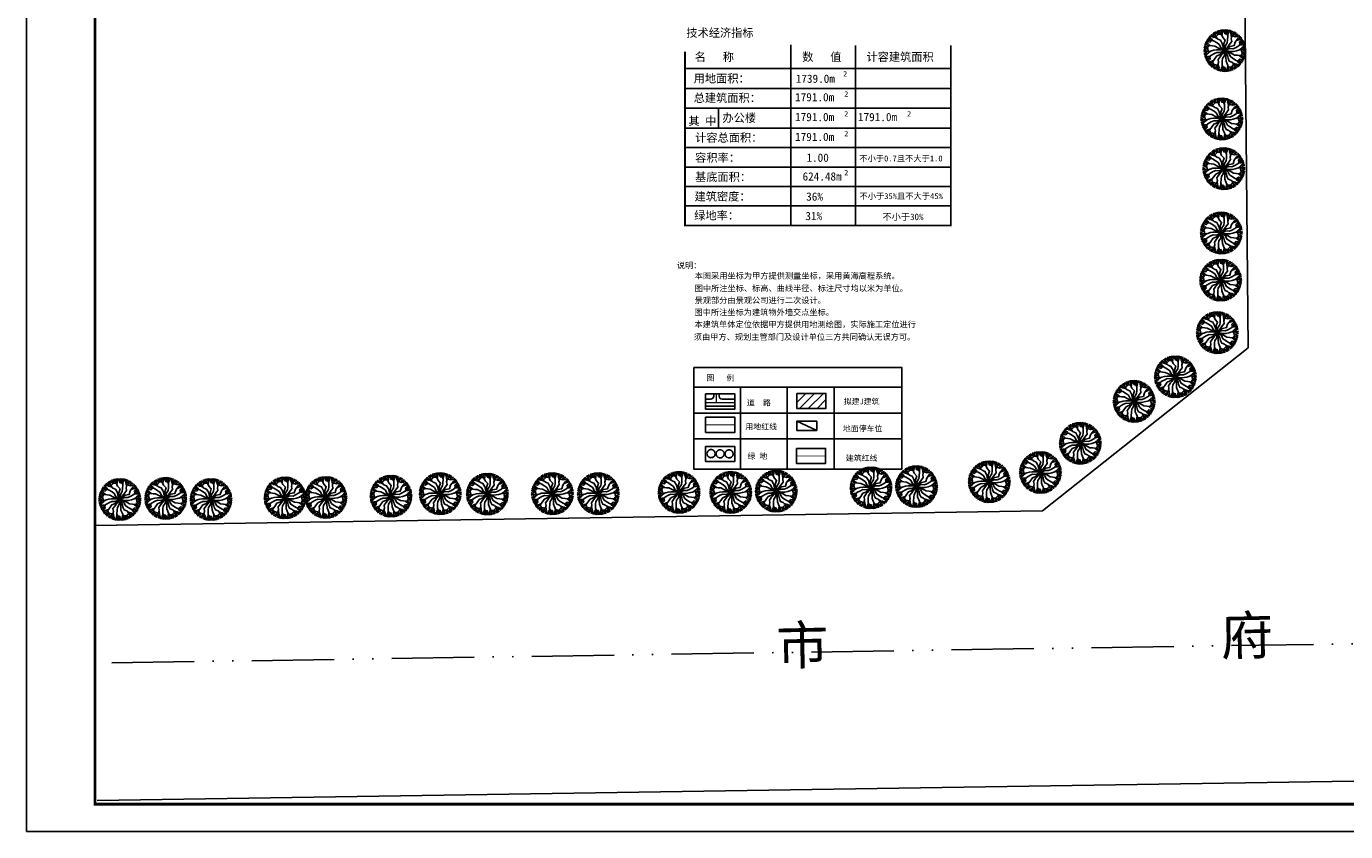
# Model space of a CAD drawing. Extents: x 499156 to 998412, y 3804753 to 7609653.
# Tile 1 of 9: x 499156 to 499253, y 3804753 to 3804812. Entities that reach past the tile are written whole.
import ezdxf

# ---------------------------------------------------------------- set-up
doc = ezdxf.new("R2010")
doc.units = 0
for name, pattern in [('DASH', [0.35, 0.25, -0.1]), ('DOTE', [2.4200000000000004, 2, -0.2, 0.02, -0.2]), ('X7', [9.999, 6, -1.333, 0, -1.333, 0, -1.333])]:
    doc.linetypes.add(name, pattern=pattern)
doc.layers.get('0').update_dxf_attribs({"linetype": 'CONTINUOUS'})
doc.layers.add('06S1道路中心线', color=1, linetype='CONTINUOUS', lineweight=13)
for name, color, linetype in [('daoluzhongxian', 8, 'CONTINUOUS'), ('DIM_LEAD', 3, 'CONTINUOUS'), ('L-LH', 3, 'CONTINUOUS'), ('PUB_DIM', 3, 'CONTINUOUS'), ('PUB_TITLE', 4, 'CONTINUOUS'), ('tcw', 6, 'CONTINUOUS'), ('TK', 7, 'CONTINUOUS'), ('现状图', 7, 'CONTINUOUS'), ('绿地', 84, 'CONTINUOUS'), ('路', 4, 'CONTINUOUS'), ('道路1', 4, 'CONTINUOUS')]:
    doc.layers.add(name, color=color, linetype=linetype)
doc.styles.add('HZ1', font='simhei.ttf')
doc.styles.get("Standard").update_dxf_attribs({"font": 'rs.shx', "bigfont": 'hztxt.shx'})
doc.styles.add('宋体', font='txt')
doc.styles.add('黑体', font='simhei.ttf')

# ---------------------------------------------------------------- blocks, each defined once
blk = doc.blocks.new('M_F7')
for points in [[(-288.2214986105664, 234.767624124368), (-323.2436582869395, 281.7337845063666), (-348.2579898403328, 305.1552243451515), (-385.6589121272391, 330.6121069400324)], [(-297.8883430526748, 333.8239272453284), (-342.0036458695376, 328.5318409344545), (-368.5587692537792, 349.4857963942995)], [(-243.705842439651, 315.8151221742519), (-278.7669817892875, 321.229883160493), (-306.6867800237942, 339.6189070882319), (-340.3164946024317, 376.9168791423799)], [(-186.0605004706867, 290.6452880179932), (-253.0106188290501, 319.8778906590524), (-297.6473148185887, 363.6077166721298), (-320.6165098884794, 393.7325029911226)], [(-271.0269723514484, 337.5282114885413), (-262.7311412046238, 390.664756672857), (-281.7351245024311, 422.2948442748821)], [(-220.5908717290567, 345.2184496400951), (-249.6617596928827, 396.637596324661), (-256.2141117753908, 438.170482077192)], [(-0.7646962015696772, -0.9304130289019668), (-47.00025083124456, 109.8663460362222), (-64.05740821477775, 170.7436859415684), (-106.2735340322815, 248.6283084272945), (-168.9495226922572, 273.5653776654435), (-211.7411013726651, 316.2792621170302), (-230.1004057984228, 376.315097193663), (-227.1121706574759, 453.8561531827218)], [(-214.958398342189, 326.7999826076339), (-158.0832504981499, 384.2213963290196), (-140.1033018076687, 427.8157956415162), (-133.528790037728, 489.4140530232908)], [(-170.1880830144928, 372.0003011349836), (-190.4336481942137, 407.3886115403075), (-181.0292173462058, 474.0103226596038)], [(-86.45064720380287, 390.5448879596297), (-135.290712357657, 392.5289999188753), (-164.516288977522, 428.0086556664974), (-171.3701610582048, 477.5649112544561)], [(-150.8062530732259, 411.3647632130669), (-143.1098359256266, 436.3406522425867), (-134.8689602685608, 489.0492256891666)], [(-92.86654785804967, 449.2869022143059), (-113.788550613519, 494.3367959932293)], [(-0.7646962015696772, -0.9304130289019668), (-22.36205883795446, 73.34943879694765), (-24.32752159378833, 158.8668541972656), (6.820790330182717, 250.6561571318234), (-53.51037076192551, 315.3435810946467), (-98.28873961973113, 417.5707698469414), (-84.16645803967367, 500.1765078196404)], [(-71.21720454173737, 355.7675600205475), (-43.76851188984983, 503.1339654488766)], [(-55.12036401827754, 442.1881978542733), (-69.01505016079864, 502.4639544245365)], [(48.73972051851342, 390.5330533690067), (-0.9556057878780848, 402.9668857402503), (-12.62019996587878, 440.5066505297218), (-24.32752159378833, 503.1339654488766)], [(-0.7646962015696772, -0.9304130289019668), (12.67445114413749, 119.2212001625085), (57.45282000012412, 188.0746224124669), (65.27194356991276, 250.6561571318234), (67.19467887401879, 348.717347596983), (-0.9556057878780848, 503.1339654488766)], [(-0.7646962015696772, -0.9304130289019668), (50.46923603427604, 68.4697538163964), (101.6407150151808, 134.2172824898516), (162.6050774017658, 215.2222815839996), (152.8632185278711, 281.9698145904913), (168.4587382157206, 340.3853510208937), (211.2716443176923, 386.3028925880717), (279.9182862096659, 422.4855330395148)], [(-0.7646962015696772, -0.9304130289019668), (52.76486115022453, 54.9133775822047), (125.8423839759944, 99.3742259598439), (220.9084080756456, 118.2936480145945), (246.763779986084, 202.8856781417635), (312.9059379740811, 292.7784774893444), (391.5057463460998, 321.8510918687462)], [(33.87626141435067, 424.2110504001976), (32.15816889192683, 478.0921955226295), (24.38177277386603, 503.1339654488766)], [(76.26459540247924, 404.5160047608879), (67.19467887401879, 446.7785380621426), (49.67642388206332, 503.1339654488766)], [(59.62739039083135, 365.8634989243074), (82.79019856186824, 419.6766590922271), (90.56659467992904, 453.0504255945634), (93.91244056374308, 498.1690157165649)], [(140.5792430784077, 423.7633833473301), (113.9385104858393, 459.3223131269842), (118.807606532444, 492.796702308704)], [(152.0744107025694, 367.8355588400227), (139.2331615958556, 400.9067766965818), (141.1986243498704, 434.2805431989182), (156.684758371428, 482.0537163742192)], [(159.0993658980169, 305.3283112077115), (150.9404832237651, 377.9251158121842), (166.4932754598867, 438.4465414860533), (181.0975081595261, 473.4008410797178)], [(157.2179326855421, 402.3528960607), (207.3834462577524, 421.7367681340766), (225.2739139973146, 454.0097442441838)], [(175.9613009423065, 348.4319721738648), (254.1272778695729, 327.8873561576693), (300.8711094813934, 334.1134634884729), (357.5040210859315, 359.2188979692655)], [(189.0959245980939, 362.5190707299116), (219.090767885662, 413.4047715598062), (251.7831259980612, 439.8457177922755)], [(237.4910827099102, 332.2599010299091), (258.0154759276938, 367.4872299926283), (320.4137856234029, 392.6536095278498)], [(281.2726218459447, 335.1569749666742), (306.7505848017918, 340.9796267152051), (356.5179862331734, 360.1971057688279)], [(343.0840101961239, 303.9407878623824), (371.6373612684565, 344.5847206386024)], [(-0.7646962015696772, -0.9304130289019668), (-132.2860479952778, 14.8976946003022), (-200.5146877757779, 14.8976946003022), (-263.86985645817, 7.592413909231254), (-322.5774374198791, -9.334849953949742), (-380.9645357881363, -25.03650193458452), (-442.1367463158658, -10.91820842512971), (-507.7951530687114, 30.44020711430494)], [(-408.4438619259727, 38.80998707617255), (-449.2138203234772, 38.97096851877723), (-502.2076991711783, 80.42630010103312)], [(-382.6352273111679, 120.6010271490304), (-408.7735512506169, 79.2963459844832), (-454.1126227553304, 71.72608206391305), (-500.4565350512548, 90.56858252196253)], [(-432.8435711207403, 75.27737521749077), (-450.6251169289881, 94.4306124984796), (-492.1516427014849, 127.9217068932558)], [(-391.6843954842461, -22.56240259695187), (-412.9752245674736, 55.40362714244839), (-441.7391074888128, 92.77191912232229), (-491.7975073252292, 129.2647420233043)], [(-436.7152542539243, 144.4157013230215), (-486.1906080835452, 148.8216623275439)], [(-0.7646962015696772, -0.9304130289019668), (-75.89161618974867, 17.50564818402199), (-150.9346017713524, 58.56221520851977), (-241.9392211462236, 104.9961597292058), (-301.0388469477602, 111.5274899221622), (-411.9593737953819, 123.8618793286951), (-476.4369005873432, 177.3950029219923)], [(-411.6945040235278, 173.5555032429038), (-470.8421835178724, 191.6602303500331)], [(-344.9004565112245, 116.4049115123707), (-458.799160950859, 213.859379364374)], [(-315.0297943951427, 237.6734026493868), (-350.6454722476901, 200.8529038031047), (-388.9881592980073, 209.520951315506), (-449.0786658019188, 230.6957708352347)], [(-0.7646962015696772, -0.9304130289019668), (-98.09947185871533, 70.78403657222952), (-135.3391002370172, 143.9899526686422), (-185.6267373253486, 182.0522796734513), (-269.5888517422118, 232.7480125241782), (-437.3927078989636, 250.9364436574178)], [(-351.6275249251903, 241.6402679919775), (-399.1490116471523, 267.0929287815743), (-424.7240186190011, 272.8792571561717)], [(-313.3769480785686, 268.5021192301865), (-354.512333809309, 281.7786077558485), (-412.0766930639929, 294.7850675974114)], [(-0.7646962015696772, -0.9304130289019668), (110.0092268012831, 47.50675056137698), (192.0272240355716, 43.15425671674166), (250.1339846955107, 67.67346442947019), (336.0188344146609, 115.0389220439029), (435.6724059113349, 251.2671087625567)], [(-0.7646962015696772, -0.9304130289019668), (138.1917738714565, -24.06380323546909), (206.4204136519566, -21.62870885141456), (274.6490534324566, -7.018147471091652), (321.0480450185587, 7.47402389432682), (379.435143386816, 23.1756758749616), (440.6073539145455, 9.057382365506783), (506.2657606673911, -32.30103317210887)], [(272.9185557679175, 238.4322354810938), (414.2659528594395, 288.3441730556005)], [(344.395170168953, 13.75261015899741), (403.1864058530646, 57.11681212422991), (463.3758940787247, 73.9084117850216), (500.9493218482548, 78.73792505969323)], [(347.0841928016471, 130.1654617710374), (405.2691606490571, 137.0124615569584), (438.0598883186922, 146.964788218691), (478.8066564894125, 166.6264957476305)], [(363.0048187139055, 151.9292376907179), (348.9251702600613, 201.1835689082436), (375.6032631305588, 230.0552861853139), (423.9864480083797, 271.5077815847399)], [(355.8094438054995, 267.7022815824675), (401.0624371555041, 309.8733110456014)], [(384.7390901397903, 181.6403693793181), (430.5424843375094, 210.0688537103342), (448.3410951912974, 229.3242952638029)], [(388.8768472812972, 135.0834725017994), (420.9423164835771, 164.0695172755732), (460.9884207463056, 207.4184848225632)], [(390.1550030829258, 20.70157653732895), (411.4458321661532, -57.26445320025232), (440.2097150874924, -94.63274518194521), (490.2681149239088, -131.1255680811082)], [(395.0155569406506, 51.09002363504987), (417.2354471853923, 78.74648050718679), (447.120708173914, 93.73122308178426), (496.23655677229, 104.2064242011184)], [(408.9221001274, 16.3702080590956), (467.987831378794, 15.8367622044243), (507.2325415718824, 0.7448226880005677)], [(427.4802088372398, 63.89427154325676), (469.3498912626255, 30.14159843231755), (506.244342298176, 30.7844869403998)], [(437.7028899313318, 89.00904307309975), (455.1774601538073, 129.8600591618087), (486.6016795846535, 142.3804928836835)], [(-410.4514925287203, -18.23103411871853), (-469.5172237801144, -17.69758826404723), (-508.7619339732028, -2.605648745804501)], [(-429.0096012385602, -65.75509760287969), (-470.8792836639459, -32.00242449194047), (-507.7737346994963, -32.64531299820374)], [(-345.9245625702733, -15.61343621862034), (-404.7157982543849, -58.97763818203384), (-464.9052864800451, -75.76923784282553), (-502.4787142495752, -80.59875111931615)], [(-396.544949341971, -52.9508496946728), (-418.7648395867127, -80.60730656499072), (-448.6501005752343, -95.5920491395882), (-497.7659491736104, -106.0672502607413)], [(-439.2322823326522, -90.86986913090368), (-456.7068525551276, -131.7208852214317), (-488.1310719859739, -144.2413189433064)], [(-348.6135852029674, -132.0262878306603), (-406.7985530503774, -138.8732876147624), (-439.5892807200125, -148.8256142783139), (-480.3360488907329, -168.4873218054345)], [(-390.4062396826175, -136.9442985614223), (-422.4717088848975, -165.9303433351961), (-462.5178131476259, -209.2793108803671)], [(-386.2684825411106, -183.5011954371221), (-432.0718767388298, -211.9296797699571), (-449.8704875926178, -231.1851213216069)], [(-0.7646962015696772, -0.9304130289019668), (-111.5386192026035, -49.36757661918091), (-193.556616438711, -45.01508277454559), (-251.663377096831, -69.53429048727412), (-337.5482268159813, -116.8997481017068), (-437.2017983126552, -253.1279348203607)], [(-364.5342111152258, -153.7900637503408), (-350.4545626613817, -203.0443949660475), (-377.1326555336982, -231.9161122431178), (-425.5158404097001, -273.3686076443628)], [(-274.4479481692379, -240.2930615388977), (-415.7953452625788, -290.2049991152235)], [(-357.3388362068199, -269.5631076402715), (-402.5918295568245, -311.7341371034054)], [(-0.7646962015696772, -0.9304130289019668), (-54.2942535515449, -56.77420364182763), (-127.3717763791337, -101.2350520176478), (-193.2044794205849, -128.7728297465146), (-248.2931723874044, -204.7465042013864), (-314.4353303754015, -294.6393035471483), (-393.0351387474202, -323.7119179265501)], [(-344.6134025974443, -305.8016139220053), (-373.1667536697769, -346.4455466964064)], [(-296.9492763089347, -270.8742738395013), (-274.2475350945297, -314.1630669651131), (-290.3610299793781, -357.2129866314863), (-329.8510701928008, -387.9267417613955)], [(-0.7646962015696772, -0.9304130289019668), (-85.98804352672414, -109.2920795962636), (-115.2288906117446, -148.2535774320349), (-164.1344698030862, -217.0831076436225), (-154.3926109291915, -283.8306406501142), (-169.988130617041, -342.2461770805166), (-212.8010367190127, -388.1637186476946), (-281.4476786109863, -424.3463590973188)], [(-160.6287582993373, -307.1891372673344), (-152.4698756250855, -379.7859418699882), (-168.0226678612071, -440.3073675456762), (-182.6269005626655, -475.2616671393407)], [(-0.7646962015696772, -0.9304130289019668), (-14.20384354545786, -121.0820262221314), (-58.98221240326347, -189.9354484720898), (-66.80133597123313, -252.5169831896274), (-68.72407127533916, -350.578173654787), (-0.5737866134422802, -504.9947915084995)], [(-0.7646962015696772, -0.9304130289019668), (20.8326664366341, -75.21026485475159), (22.79812919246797, -160.7276802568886), (26.10186346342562, -252.9626039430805), (51.98097836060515, -317.2044071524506), (96.75934721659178, -419.4315959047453), (82.6370656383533, -502.0373338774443)], [(-0.7646962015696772, -0.9304130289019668), (74.36222378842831, -19.36647424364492), (149.405209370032, -60.4230412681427), (228.3510455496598, -106.8569876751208), (299.5094545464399, -113.3883159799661), (410.4299813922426, -125.722705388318), (474.9075081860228, -179.2558289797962)], [(-0.7646962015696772, -0.9304130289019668), (96.57007945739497, -72.64486263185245), (133.8097078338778, -145.8507787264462), (184.0973449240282, -183.9131057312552), (268.0594593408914, -234.6088385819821), (435.8633154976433, -252.7972697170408)], [(-0.7646962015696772, -0.9304130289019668), (62.65292231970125, -121.4675490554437), (74.83660860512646, -184.7799833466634), (104.7441416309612, -250.4891344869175), (167.4201302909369, -275.4262037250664), (210.2117089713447, -318.1400881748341), (228.5710133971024, -378.1759232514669), (225.5827782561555, -455.7169792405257)], [(184.5311080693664, -292.5061140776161), (251.4812264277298, -321.7387167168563), (296.1179224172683, -365.4685427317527), (319.087117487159, -395.5933290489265)], [(286.692106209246, -236.6284501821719), (321.7142658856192, -283.5946105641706), (346.7285974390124, -307.0160504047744), (384.1295197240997, -332.4729329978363)], [(311.8475556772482, -270.3629452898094), (352.9829414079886, -283.6394338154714), (410.5473006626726, -296.6458936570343)], [(313.5004019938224, -239.5342287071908), (349.1160798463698, -202.7137298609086), (387.4587668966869, -211.3817773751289), (447.5492734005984, -232.5565968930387)], [(343.3710641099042, -118.2657375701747), (457.2697685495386, -215.720205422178)], [(350.0981325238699, -243.5010940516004), (397.6196192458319, -268.9537548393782), (423.1946262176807, -274.7400832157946)], [(381.1058349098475, -122.4618532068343), (407.2441588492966, -81.15717204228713), (452.5832303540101, -73.58690812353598), (498.9271426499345, -92.42940857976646)], [(406.9144695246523, -40.67081313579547), (447.6844279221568, -40.83179457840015), (500.678306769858, -82.28712615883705)], [(410.1651116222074, -175.4163293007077), (469.312791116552, -193.521056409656)], [(431.3141787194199, -77.1382012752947), (449.0957245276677, -96.29143855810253), (490.6222503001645, -129.7825329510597)], [(435.1858618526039, -146.2765273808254), (484.6612156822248, -150.6824883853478)], [(-177.4906933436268, -350.2927982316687), (-255.6566702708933, -329.7481822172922), (-302.4005018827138, -335.9742895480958), (-359.0334134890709, -361.0797240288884)], [(-282.8020142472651, -337.0178010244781), (-308.2799772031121, -342.840452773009), (-358.0473786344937, -362.0579318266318)], [(-239.0204751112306, -334.120727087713), (-259.5448683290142, -369.3480560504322), (-321.9431780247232, -394.5144355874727)], [(-190.6253169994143, -364.3798967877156), (-220.6201602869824, -415.2655976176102), (-253.3125183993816, -441.7065438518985)], [(-158.7473250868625, -404.2137221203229), (-208.9128386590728, -423.5975941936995), (-226.803306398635, -455.8705703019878)], [(-153.6038031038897, -369.6963848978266), (-140.7625539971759, -402.7676027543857), (-142.7280167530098, -436.1413692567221), (-158.2141507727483, -483.9145424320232)], [(-142.108635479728, -425.624209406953), (-115.4679028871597, -461.1831391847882), (-120.3369989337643, -494.6575283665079)], [(-61.15678279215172, -367.7243249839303), (-84.3195909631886, -421.537485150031), (-92.0959870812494, -454.9112516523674), (-95.44183296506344, -500.0298417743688)], [(-77.79398780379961, -406.3768308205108), (-68.72407127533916, -448.6393641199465), (-51.20581628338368, -504.9947915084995)], [(-50.26911292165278, -392.3938794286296), (-0.5737866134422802, -404.8277117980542), (11.09080756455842, -442.3674765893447), (22.79812919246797, -504.9947915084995)], [(-35.40565381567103, -426.0718764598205), (-33.6875612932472, -479.9530215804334), (-25.9111651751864, -504.9947915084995)], [(69.68781214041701, -357.6283860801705), (42.23911948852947, -504.9947915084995)], [(53.59097161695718, -444.0490239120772), (67.48565775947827, -504.3247804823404)], [(84.92125480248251, -392.4057140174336), (133.7613199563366, -394.3898259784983), (162.9868965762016, -429.8694817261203), (169.8407686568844, -479.42573731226)], [(91.3371554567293, -451.1477282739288), (112.2591582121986, -496.1976220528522)], [(213.4290059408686, -328.6608086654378), (156.5538580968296, -386.0822223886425), (138.5739094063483, -429.6766216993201), (131.9993976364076, -491.2748790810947)], [(149.2768606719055, -413.2255892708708), (141.5804435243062, -438.2014783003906), (133.3395678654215, -490.9100517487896)], [(168.6586906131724, -373.8611271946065), (188.9042557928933, -409.2494375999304), (179.4998249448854, -475.8711487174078)], [(219.0614793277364, -347.079275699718), (248.1323672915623, -398.4984223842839), (254.6847193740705, -440.0313081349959)], [(242.1764500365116, -317.6759482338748), (277.2375893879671, -323.090709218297), (305.1573876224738, -341.4797331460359), (338.7871022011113, -378.7777052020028)], [(269.4975799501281, -339.3890375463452), (261.2017488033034, -392.525582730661), (280.2057321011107, -424.155670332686)], [(296.3589506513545, -335.6847533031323), (340.4742534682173, -330.3926669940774), (367.0293768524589, -351.3466224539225)]]:
    blk.add_lwpolyline(points)
at = {"width": 0.8, "flags": 9}
for tag in ['YSIZE', 'XSIZE']:
    blk.add_attdef(tag, (3.124360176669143, -3.122764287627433), '', height=0.2, dxfattribs=at)
blk = doc.blocks.new('BRANCHD', base_point=(0.5, 0.5))
for p, q in [((0.9505596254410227, 0.743297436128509), (0.9314632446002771, 0.7538736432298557)), ((0.9620405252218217, 0.6940026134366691), (0.9505596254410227, 0.743297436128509)), ((0.9742183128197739, 0.6874965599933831), (0.9620405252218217, 0.6940026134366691)), ((0.9697365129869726, 0.5872572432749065), (0.9936420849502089, 0.5940171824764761)), ((0.9697365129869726, 0.5708106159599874), (0.9697365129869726, 0.5872572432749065)), ((1.008048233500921, 0.5502635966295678), (0.9697365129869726, 0.5708106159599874)), ((0.9865236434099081, 0.6682046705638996), (0.9742183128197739, 0.6874965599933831)), ((0.9820690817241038, 0.647302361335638), (0.9865236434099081, 0.6682046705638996)), ((0.9972671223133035, 0.6196268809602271), (0.9820690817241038, 0.647302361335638)), ((0.9936420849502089, 0.5940171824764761), (0.9972671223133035, 0.6196268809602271)), ((0.9984505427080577, 0.5038736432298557), (1.008135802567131, 0.5200449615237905)), ((1.008135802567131, 0.5200449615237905), (1.008048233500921, 0.5502635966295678))]:
    blk.add_line(p, q)
blk = doc.blocks.new('$plan$00000434')
for xscale, yscale, zscale, rotation in [(1016, 1016, 1016, 150), (1016, 1016, 1016, 180), (1016, 1016, 1016, 120), (1016, 1016, 1016, 90), (1016, 1016, 1016, 59.99999999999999), (1016, 1016, 1016, 30), (1016, 1016, 1016, 329.9999999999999), (1016, 1016, 1016, 210), (1016, 1016, 1016, 240), (1015.999999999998, 1015.999999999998, 1015.999999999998, 270), (1016, 1016, 1016, 300.0000000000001)]:
    blk.add_blockref('BRANCHD', (3.124359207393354, 9.368290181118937), dxfattribs=dict(xscale=xscale, yscale=yscale, zscale=zscale, rotation=rotation))
at = {"xscale": 1016, "yscale": 1016, "zscale": 1016}
blk.add_blockref('BRANCHD', (3.124359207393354, 9.368290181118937), dxfattribs=at)
at = {"width": 0.8, "flags": 9}
for tag in ['YSIZE', 'XSIZE']:
    blk.add_attdef(tag, (0, 0), '', height=0.2, dxfattribs=at)
blk = doc.blocks.new('wrtgtg')
at = {"layer": 'PUB_TITLE'}
blk.add_lwpolyline([(-75295.67632417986, -5841.225563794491), (8804.323675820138, -5841.225563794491), (8804.323675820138, 53558.77443620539), (-75295.67632417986, 53558.77443620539)], close=True, dxfattribs=at)
at = {"layer": 'PUB_TITLE', "const_width": 100}
blk.add_lwpolyline([(-72795.67632417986, -4841.225563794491), (7804.323675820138, -4841.225563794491), (7804.323675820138, 52558.77443620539), (-72795.67632417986, 52558.77443620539)], close=True, dxfattribs=at)

msp = doc.modelspace()

# ---------------------------------------------------------------- hatches: boundary and pattern name
h = msp.add_hatch()
h.set_pattern_fill('普通砖', color=256, scale=0.1814399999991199, angle=-3.611263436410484e-07, style=0)
h.set_pattern_definition([(44.99999964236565, (411999.8355989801, 3114926.917230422), (-0.3207437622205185, 0.3207437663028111), [])])
h.paths.add_polyline_path([(499212.5546937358, 3804785.102837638), (499212.554693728, 3804784.003722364), (499214.683448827, 3804784.003722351), (499214.6834488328, 3804785.102837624)])

# ---------------------------------------------------------------- linework, layer by layer
at = {"elevation": -5250.525000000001}
for points in [[(499205.0429684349, 3804786.980107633), (499220.2115380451, 3804786.980107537), (499220.2115380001, 3804779.591581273), (499205.0429683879, 3804779.591581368)], [(499205.9128668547, 3804783.362531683), (499208.0416219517, 3804783.36253167), (499208.0416219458, 3804782.263416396), (499205.9128668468, 3804782.263416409)], [(499205.9128668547, 3804783.362531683), (499208.0416219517, 3804783.36253167), (499208.0416219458, 3804782.263416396), (499205.9128668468, 3804782.263416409)], [(499205.9079684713, 3804781.237986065), (499208.0367235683, 3804781.237986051), (499208.0367235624, 3804780.138870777), (499205.9079684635, 3804780.138870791)], [(499205.9079684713, 3804781.237986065), (499208.0367235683, 3804781.237986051), (499208.0367235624, 3804780.138870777), (499205.9079684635, 3804780.138870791)], [(499212.5264015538, 3804781.094534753), (499214.6551566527, 3804781.094534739), (499214.6551566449, 3804779.995419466), (499212.5264015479, 3804779.995419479)], [(499212.5264015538, 3804781.094534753), (499214.6551566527, 3804781.094534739), (499214.6551566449, 3804779.995419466), (499212.5264015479, 3804779.995419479)]]:
    msp.add_lwpolyline(points, close=True, dxfattribs=at)
at = {"elevation": -5250.525000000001, "flags": 128}
msp.add_lwpolyline([(499205.9128668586, 3804783.960253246), (499205.9128668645, 3804785.05936852), (499208.0416219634, 3804785.059368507), (499208.0416219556, 3804783.960253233)], close=True, dxfattribs=at)
for points in [[(499208.0416219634, 3804785.059368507), (499208.0416219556, 3804783.960253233)], [(499212.5546937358, 3804785.102837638), (499212.554693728, 3804784.003722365), (499214.683448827, 3804784.003722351), (499214.6834488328, 3804785.102837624), (499212.5546937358, 3804785.102837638)], [(499212.5546937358, 3804785.102837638), (499212.554693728, 3804784.003722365), (499214.683448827, 3804784.003722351), (499214.6834488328, 3804785.102837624), (499212.5546937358, 3804785.102837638)]]:
    msp.add_lwpolyline(points, dxfattribs=at)
at = {"layer": '06S1道路中心线', "linetype": 'DOTE', "ltscale": 3}
for p, q in [((499206.7142558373, 3804784.411870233, -5250.525000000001), (499206.7142558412, 3804785.056853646, -5250.525000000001)), ((499208.0477654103, 3804784.411870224, -5250.525000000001), (499205.9141500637, 3804784.411870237, -5250.525000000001))]:
    msp.add_line(p, q, dxfattribs=at)
at = {"layer": 'daoluzhongxian', "color": 0}
for p, q in [((499212.1317606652, 3804810.487988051), (499212.1317606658, 3804797.338970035)), ((499216.8339005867, 3804810.458824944), (499216.8339005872, 3804805.871967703)), ((499223.7755588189, 3804810.458824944), (499223.7755588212, 3804797.280643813)), ((499216.8339005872, 3804805.871967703), (499216.8339005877, 3804797.338970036)), ((499204.4098458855, 3804803.008193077), (499223.7755588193, 3804803.008193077))]:
    msp.add_line(p, q, dxfattribs=at)
at = {"layer": 'daoluzhongxian', "color": 0, "const_width": 0.1304081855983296}
msp.add_lwpolyline([(499223.7755588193, 3804797.338970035), (499223.7755588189, 3804810.48798805), (499204.4098458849, 3804810.487988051), (499204.4098458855, 3804797.338970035)], close=True, dxfattribs=at)
at = {"layer": 'daoluzhongxian', "color": 0}
for points in [[(499204.4098458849, 3804808.764905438), (499223.7755588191, 3804808.764905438)], [(499204.4098458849, 3804808.764905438), (499223.7755588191, 3804808.764905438)], [(499204.4098458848, 3804807.31843657), (499223.7755588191, 3804807.31843657)], [(499204.4098458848, 3804807.31843657), (499223.7755588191, 3804807.31843657)], [(499204.4098458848, 3804807.31843657), (499223.7755588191, 3804807.31843657)], [(499204.4098458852, 3804805.871967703), (499223.7755588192, 3804805.871967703)], [(499204.4098458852, 3804805.871967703), (499223.7755588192, 3804805.871967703)], [(499204.4098458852, 3804805.871967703), (499223.7755588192, 3804805.871967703)], [(499204.4098458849, 3804805.871967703), (499223.7755588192, 3804805.871967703)], [(499206.8608216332, 3804805.871967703), (499206.8608216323, 3804804.425498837)], [(499204.4098458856, 3804804.425498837), (499223.7755588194, 3804804.425498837)], [(499204.4098458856, 3804804.425498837), (499223.7755588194, 3804804.425498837)], [(499204.4098458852, 3804804.425498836), (499223.7755588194, 3804804.425498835)], [(499206.8608216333, 3804804.425498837), (499223.7755588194, 3804804.425498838)], [(499206.8608216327, 3804804.425498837), (499223.7755588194, 3804804.425498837)], [(499206.8608216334, 3804804.425498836), (499223.7755588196, 3804804.425498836)], [(499206.8608216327, 3804804.425498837), (499223.7755588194, 3804804.425498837)], [(499206.8608216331, 3804804.425498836), (499223.7755588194, 3804804.425498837)], [(499206.8608216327, 3804804.425498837), (499223.7755588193, 3804804.425498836)], [(499209.8617147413, 3804804.425498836), (499223.7755588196, 3804804.425498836)], [(499204.4098458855, 3804803.008193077), (499223.7755588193, 3804803.008193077)], [(499204.4098458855, 3804801.590887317), (499223.7755588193, 3804801.590887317)], [(499204.4098458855, 3804801.590887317), (499223.7755588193, 3804801.590887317)], [(499204.4098458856, 3804801.590887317), (499223.7755588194, 3804801.590887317)], [(499204.4098458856, 3804800.173581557), (499223.7755588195, 3804800.173581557)], [(499204.4098458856, 3804798.756275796), (499223.7755588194, 3804798.756275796)], [(499204.4098458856, 3804797.338970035), (499223.7755588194, 3804797.338970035)], [(499204.4098458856, 3804797.338970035), (499223.7755588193, 3804797.338970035)]]:
    msp.add_lwpolyline(points, dxfattribs=at)
at = {"layer": 'PUB_DIM'}
for p, q in [((499205.0429684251, 3804785.55926386, -5250.525000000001), (499220.2115380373, 3804785.559263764, -5250.525000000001)), ((499208.451591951, 3804785.559263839, -5250.525000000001), (499208.4515919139, 3804779.591581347, -5250.525000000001)), ((499211.860215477, 3804785.559263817, -5250.525000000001), (499211.8602154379, 3804779.591581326, -5250.525000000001)), ((499215.268839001, 3804785.559263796, -5250.525000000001), (499215.2688389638, 3804779.591581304, -5250.525000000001)), ((499205.0429684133, 3804783.669342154, -5250.525000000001), (499220.2115380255, 3804783.669342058, -5250.525000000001)), ((499205.0429684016, 3804781.779420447, -5250.525000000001), (499220.2115380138, 3804781.779420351, -5250.525000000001))]:
    msp.add_line(p, q, dxfattribs=at)
at = {"layer": 'tcw'}
msp.add_line((499214.0063070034, 3804782.402035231, -5250.525000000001), (499212.5579504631, 3804783.069153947, -5250.525000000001), dxfattribs=at)
at = {"layer": 'tcw', "elevation": -5250.525000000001}
msp.add_lwpolyline([(499212.5579504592, 3804782.402035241), (499212.5579504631, 3804783.069153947), (499214.0063070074, 3804783.069153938), (499214.0063070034, 3804782.402035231)], close=True, dxfattribs=at)
at = {"layer": '现状图', "color": 5, "linetype": 'DASH', "ltscale": 5, "const_width": 0.0611380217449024, "elevation": -5250.525000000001}
msp.add_lwpolyline([(499205.9128668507, 3804782.812974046), (499208.0416219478, 3804782.812974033)], dxfattribs=at)
at = {"layer": '现状图', "color": 1, "linetype": 'DASH', "ltscale": 5, "const_width": 0.0611380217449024, "elevation": -5250.525000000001}
msp.add_lwpolyline([(499212.5264015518, 3804780.544977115), (499214.6551566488, 3804780.544977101)], dxfattribs=at)
at = {"layer": '路'}
for p, q in [((499205.9128668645, 3804785.05936852, -5250.525000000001), (499208.0416219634, 3804785.059368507, -5250.525000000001)), ((499206.5062282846, 3804785.056853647, -5250.525000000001), (499206.5062282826, 3804784.897705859, -5250.525000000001)), ((499206.5062282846, 3804785.056853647, -5250.525000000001), (499206.5062282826, 3804784.897705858, -5250.525000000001)), ((499206.8956131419, 3804785.056853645, -5250.525000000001), (499206.8956131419, 3804784.897705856, -5250.525000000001)), ((499206.8956131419, 3804785.056853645, -5250.525000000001), (499206.8956131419, 3804784.897705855, -5250.525000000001)), ((499208.0416219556, 3804783.960253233, -5250.525000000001), (499205.9128668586, 3804783.960253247, -5250.525000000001)), ((499205.9141500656, 3804784.683722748, -5250.525000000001), (499206.2922452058, 3804784.683722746, -5250.525000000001)), ((499205.9141500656, 3804784.683722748, -5250.525000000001), (499206.2922452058, 3804784.683722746, -5250.525000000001)), ((499208.042431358, 3804784.172000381, -5250.525000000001), (499205.9141500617, 3804784.172000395, -5250.525000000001)), ((499208.042431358, 3804784.17200038, -5250.525000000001), (499205.9141500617, 3804784.172000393, -5250.525000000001)), ((499207.1095962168, 3804784.683722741, -5250.525000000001), (499208.0424313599, 3804784.683722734, -5250.525000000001)), ((499207.1095962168, 3804784.683722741, -5250.525000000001), (499208.0424313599, 3804784.683722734, -5250.525000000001))]:
    msp.add_line(p, q, dxfattribs=at)
for centre, start, end in [((499206.2922452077, 3804784.89770586, -5250.525000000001), 269.9999995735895, 359.9999996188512), ((499207.1095962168, 3804784.897705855, -5250.525000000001), 179.9999996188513, 269.9999995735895)]:
    msp.add_arc(centre, 0.2139830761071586, start, end, dxfattribs=at)
at = {"layer": '道路1', "linetype": 'Continuous'}
for p, q in [((499245.4476200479, 3804788.432047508), (499245.1602534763, 3804820.568712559)), ((499230.4706601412, 3804776.535601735), (499161.4101281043, 3804775.473784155)), ((499311.5638616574, 3804757.760409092), (499161.5638616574, 3804755.454133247))]:
    msp.add_line(p, q, dxfattribs=at)
at = {"layer": '道路1', "color": 1, "linetype": 'X7'}
msp.add_line((499311.4101281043, 3804767.759227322), (499161.4101281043, 3804765.452951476), dxfattribs=at)
at = {"layer": '道路1', "linetype": 'Continuous', "flags": 128}
msp.add_lwpolyline([(499230.4706601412, 3804776.535601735), (499245.4476200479, 3804788.432047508)], dxfattribs=at)

# ---------------------------------------------------------------- block references
at = {"xscale": 0.002, "yscale": 0.002, "zscale": 0.002}
msp.add_blockref('wrtgtg', (499307.0014807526, 3804764.858895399), dxfattribs=at)
at = {"layer": 'L-LH', "xscale": 0.0005740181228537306, "yscale": 0.0005740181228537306, "zscale": 0.0005740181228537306, "rotation": 274.9805810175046}
for p in [(499206.3033269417, 3804780.71501624, -5250.525000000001), (499206.9641315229, 3804780.700883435, -5250.525000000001), (499207.6155234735, 3804780.696858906, -5250.525000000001)]:
    msp.add_blockref('$plan$00000434', p, dxfattribs=at)
at = {"layer": '绿地', "xscale": 0.003048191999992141, "yscale": 0.003048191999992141, "zscale": 0.003048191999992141}
for p in [(499243.7571150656, 3804810.079173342), (499243.5311012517, 3804805.097836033), (499243.6760159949, 3804801.477228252), (499243.4946094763, 3804796.79140794), (499243.4461709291, 3804793.354326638), (499243.2039681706, 3804789.529972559), (499240.1469776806, 3804786.313704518), (499237.1436474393, 3804784.522551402), (499233.2199447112, 3804781.472747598), (499226.583543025, 3804778.66499636), (499230.3134915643, 3804779.342728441), (499182.984544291, 3804777.616281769), (499186.5722841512, 3804777.798590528), (499190.0080033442, 3804777.768204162), (499194.7511223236, 3804777.798590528), (499198.0956271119, 3804777.798590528), (499203.9762752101, 3804777.891307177), (499207.7464438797, 3804777.891307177), (499211.0605405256, 3804777.982461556), (499217.9677590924, 3804778.226279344), (499221.2818557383, 3804778.317438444), (499163.2226029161, 3804777.37390271), (499166.5653641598, 3804777.454182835), (499169.8669952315, 3804777.37390271), (499175.2617781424, 3804777.494741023), (499178.2414253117, 3804777.525127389)]:
    msp.add_blockref('M_F7', p, dxfattribs=at)

# ---------------------------------------------------------------- texts
at = {"style": 'HZ1'}
for s, p in [('图   例', (499205.9737169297, 3804786.019999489, -5250.525000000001)), ('道  路', (499208.9262656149, 3804784.215888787, -5250.525000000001)), ('拟建J建筑', (499215.9783313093, 3804784.304263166, -5250.525000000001)), ('用地红线', (499208.8075593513, 3804782.472291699, -5250.525000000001)), ('地面停车位', (499215.9125676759, 3804782.336617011, -5250.525000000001)), ('绿 地', (499208.9596543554, 3804780.326674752, -5250.525000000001)), ('建筑红线', (499216.128577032, 3804780.188435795, -5250.525000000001))]:
    msp.add_text(s, height=0.4119571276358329, rotation=359.9999996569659, dxfattribs=at).set_placement(p)
at = {"layer": 'daoluzhongxian', "color": 0, "style": '黑体'}
for s, height, p in [('技术经济指标', 0.5987520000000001, (499204.5060104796, 3804811.072197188)), ('名   称', 0.5987520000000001, (499205.1205764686, 3804809.313875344)), ('数   值', 0.5987520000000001, (499212.9505648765, 3804809.313875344)), ('计容建筑面积', 0.5987520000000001, (499217.6320324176, 3804809.313875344)), ('用地面积：', 0.5987520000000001, (499205.0406598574, 3804807.742979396)), ('1739.0m', 0.5987520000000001, (499212.4814067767, 3804807.728500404)), ('2', 0.3832012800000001, (499215.9330551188, 3804808.19145372)), ('总建筑面积：', 0.5987520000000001, (499205.0406598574, 3804806.325673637)), ('1791.0m', 0.5987520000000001, (499212.4293213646, 3804806.382412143)), ('2', 0.3832012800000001, (499216.0107728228, 3804806.727384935)), ('其 中', 0.5987520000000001, (499204.6587635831, 3804804.644261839)), ('办公楼', 0.5987520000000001, (499207.137472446, 3804804.873115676)), ('1791.0m', 0.5987520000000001, (499212.4293213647, 3804804.935943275)), ('2', 0.3832012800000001, (499216.0107728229, 3804805.280916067)), ('1791.0m', 0.5987520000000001, (499217.0134776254, 3804804.935943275)), ('2', 0.3832012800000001, (499220.5949290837, 3804805.280916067)), ('计容总面积：', 0.5987520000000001, (499205.1472366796, 3804803.433359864)), ('1791.0m', 0.5987520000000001, (499212.4293213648, 3804803.48947441)), ('2', 0.3832012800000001, (499216.010772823, 3804803.834447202)), ('容积率：', 0.5987520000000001, (499205.1477935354, 3804801.967738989)), ('1.00', 0.5987520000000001, (499213.2603042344, 3804801.975847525)), ('不小于0.7且不大于1.0', 0.4311014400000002, (499217.1069183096, 3804802.002125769)), ('基底面积：', 0.5987520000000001, (499205.1394772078, 3804800.56456901)), ('624.48m', 0.5987520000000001, (499212.9755399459, 3804800.609620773)), ('2', 0.3832012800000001, (499216.0107728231, 3804800.99983568)), ('建筑密度：', 0.5987520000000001, (499205.1026734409, 3804799.147263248)), ('36%%%', 0.5987520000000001, (499213.241880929, 3804799.141235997)), ('不小于35%%%且不大于45%%%', 0.4311014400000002, (499217.1215355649, 3804799.258007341)), ('绿地率：', 0.5987520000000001, (499205.0789218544, 3804797.765875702)), ('31%%%', 0.5987520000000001, (499213.1832215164, 3804797.723930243)), ('不小于30%%%', 0.4790016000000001, (499218.7987446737, 3804797.723930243))]:
    msp.add_text(s, height=height, dxfattribs=at).set_placement(p)
at = {"layer": 'DIM_LEAD', "color": 7, "linetype": 'Continuous', "style": '黑体'}
for s, height, p in [('说明：', 0.4269844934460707, (499203.8169938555, 3804794.21183397)), ('本图采用坐标为甲方提供测量坐标，采用黄海高程系统。', 0.4269844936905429, (499205.1124156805, 3804793.454581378)), ('图中所注坐标、标高、曲线半径、标注尺寸均以米为单位。', 0.4269844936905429, (499205.1137281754, 3804792.54155146)), ('景观部分由景观公司进行二次设计。', 0.4269844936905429, (499205.1091337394, 3804791.668479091)), ('图中所注坐标为建筑物外墙交点坐标。', 0.4269844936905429, (499205.103616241, 3804790.795675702)), ('本建筑单体定位依据甲方提供用地测绘图，实际施工定位进行', 0.4269844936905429, (499205.0995639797, 3804789.917081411)), ('须由甲方、规划主管部门及设计单位三方共同确认无误方可。', 0.4269844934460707, (499205.0533785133, 3804788.995983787))]:
    msp.add_text(s, height=height, rotation=359.9999996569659, dxfattribs=at).set_placement(p)
at = {"layer": 'TK', "linetype": 'Continuous', "style": '宋体'}
msp.add_text('市               府              路', height=2.8, rotation=1.245180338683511, dxfattribs=at).set_placement((499211.0902858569, 3804765.31551388))

doc.saveas('drawing.dxf')
